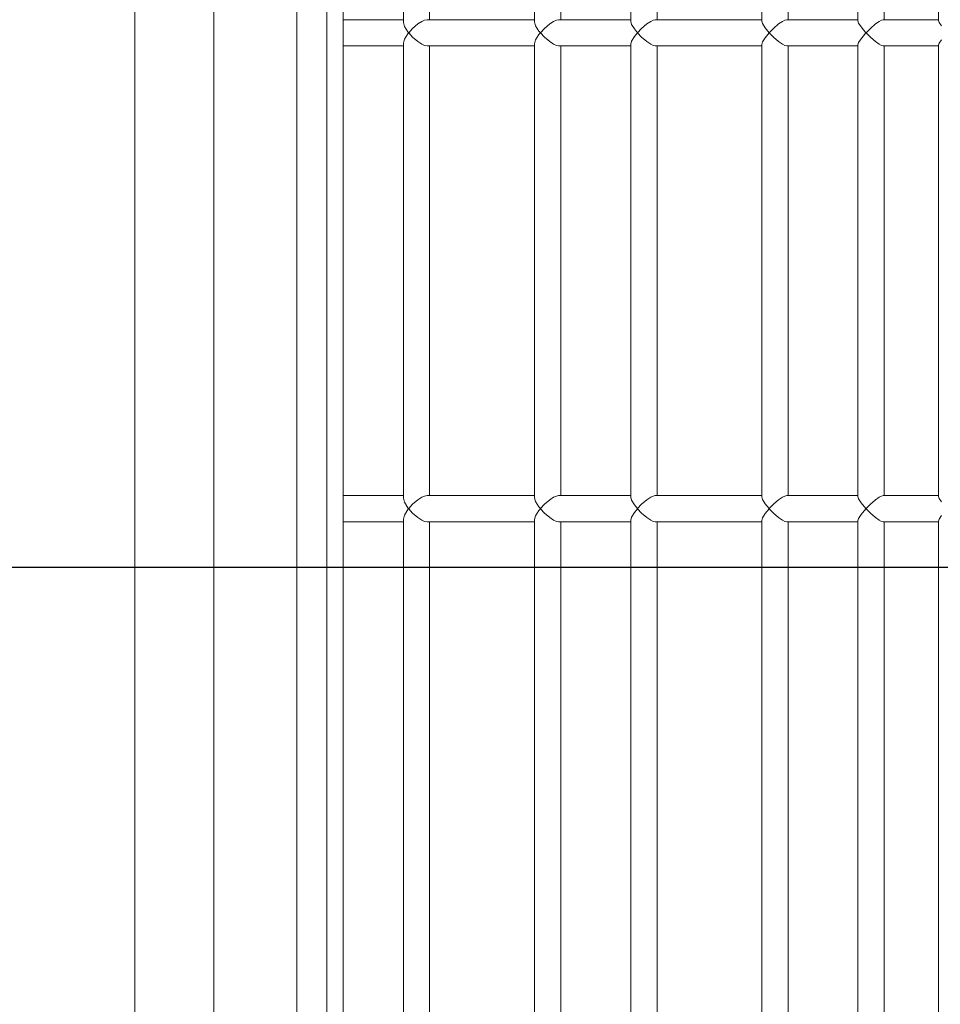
# Model space of a CAD drawing. Header units: millimetres. Extents: x -367720 to -162733, y 309172 to 337444.
# Tile 13 of 256: x -361139 to -361047, y 316586 to 316684. Entities that reach past the tile are written whole.
import ezdxf

# ---------------------------------------------------------------- set-up
doc = ezdxf.new("R2010")
doc.units = ezdxf.units.MM
doc.header["$LTSCALE"] = 10
doc.header["$MEASUREMENT"] = 0
doc.layers.get('0').update_dxf_attribs({"color": 255, "lineweight": 13})
for name, color, linetype, lineweight in [('LATS_EQ_IDU', 7, 'Continuous', 0), ('VZ1', 6, 'Continuous', 18), ('vzt-odvod', 6, 'Continuous', 40), ('vzt-přívod', 2, 'Continuous', 40)]:
    doc.layers.add(name, color=color, linetype=linetype, lineweight=lineweight)
doc.styles.add('ROMANS', font='ROMANS.shx', dxfattribs={"height": 80})

# ---------------------------------------------------------------- blocks, each defined once
blk = doc.blocks.new('LATS_IDU_WALL_MOUNTED_SB')
at = {"color": 0, "linetype": 'Continuous'}
for p, q in [((-437.874, 167.6), (438.696, 167.6)), ((-437.997, 159.789), (438.818, 159.789)), ((-436.174, 151.531), (436.983, 151.531)), ((436.989, 148.571), (-436.174, 148.571)), ((-376.33, 146.937), (-23.258, 146.937)), ((-148.281, 143.975), (-148.281, 146.937)), ((-145.681, 146.937), (-145.681, 143.975)), ((-101.095, 143.975), (-101.095, 146.937)), ((-98.495, 146.937), (-98.495, 143.975)), ((-148.281, 140.977), (-148.281, 143.975)), ((-145.681, 143.975), (-145.681, 140.977)), ((-101.095, 140.977), (-101.095, 143.975)), ((-98.495, 143.975), (-98.495, 140.977)), ((-234.816, 140.977), (-148.018, 140.977)), ((-147.62, 140.869), (-148.018, 140.977)), ((-147.073, 140.531), (-147.62, 140.869)), ((-146.342, 140.869), (-146.889, 140.531)), ((-145.944, 140.977), (-146.342, 140.869)), ((-145.944, 140.977), (-100.832, 140.977)), ((-100.434, 140.869), (-100.832, 140.977)), ((-99.887, 140.531), (-100.434, 140.869)), ((-99.156, 140.869), (-99.703, 140.531)), ((-98.758, 140.977), (-99.156, 140.869)), ((-98.758, 140.977), (-52.407, 140.977)), ((-147.857, 139.553), (-147.419, 140.062)), ((-147.419, 140.062), (-146.987, 140.454)), ((-146.987, 140.464), (-147.073, 140.531)), ((-146.981, 140.459), (-146.987, 140.464)), ((-146.987, 140.454), (-146.981, 140.459)), ((-146.975, 140.464), (-146.981, 140.459)), ((-146.981, 140.459), (-146.975, 140.454)), ((-146.889, 140.531), (-146.975, 140.464)), ((-146.975, 140.454), (-146.543, 140.062)), ((-146.543, 140.062), (-146.105, 139.553)), ((-100.671, 139.553), (-100.233, 140.062)), ((-100.233, 140.062), (-99.801, 140.454)), ((-99.801, 140.464), (-99.887, 140.531)), ((-99.795, 140.459), (-99.801, 140.464)), ((-99.801, 140.454), (-99.795, 140.459)), ((-99.789, 140.464), (-99.795, 140.459)), ((-99.795, 140.459), (-99.789, 140.454)), ((-99.703, 140.531), (-99.789, 140.464)), ((-99.789, 140.454), (-99.357, 140.062)), ((-99.357, 140.062), (-98.919, 139.553)), ((-148.281, 138.636), (-148.236, 138.877)), ((-148.281, 133.357), (-148.281, 138.636)), ((-148.236, 138.877), (-148.113, 139.153)), ((-148.113, 139.153), (-147.857, 139.553)), ((-146.105, 139.553), (-145.848, 139.153)), ((-145.848, 139.153), (-145.726, 138.877)), ((-145.726, 138.877), (-145.681, 138.636)), ((-145.681, 138.636), (-145.681, 133.357)), ((-101.095, 138.636), (-101.05, 138.877)), ((-101.095, 133.357), (-101.095, 138.636)), ((-101.05, 138.877), (-100.928, 139.153)), ((-100.928, 139.153), (-100.671, 139.553)), ((-98.919, 139.553), (-98.663, 139.153)), ((-98.663, 139.153), (-98.54, 138.877)), ((-98.54, 138.877), (-98.495, 138.636)), ((-98.495, 138.636), (-98.495, 133.357)), ((-148.281, 138.377), (-234.553, 138.377)), ((-101.095, 138.377), (-145.681, 138.377)), ((-6.845, 138.377), (-98.495, 138.377)), ((-148.281, 127.977), (-148.281, 133.357)), ((-145.681, 133.357), (-145.681, 127.977)), ((-101.095, 127.977), (-101.095, 133.357)), ((-98.495, 133.357), (-98.495, 127.977)), ((-234.768, 127.977), (-148.066, 127.977)), ((-147.681, 127.864), (-148.066, 127.977)), ((-145.896, 127.977), (-146.281, 127.864)), ((-145.896, 127.977), (-100.881, 127.977)), ((-100.495, 127.864), (-100.881, 127.977)), ((-98.71, 127.977), (-99.095, 127.864)), ((-98.71, 127.977), (-6.631, 127.977)), ((-147.857, 126.469), (-147.419, 126.981)), ((-147.158, 127.532), (-147.681, 127.864)), ((-147.419, 126.981), (-146.987, 127.385)), ((-146.987, 127.395), (-147.158, 127.532)), ((-146.981, 127.39), (-146.987, 127.395)), ((-146.987, 127.385), (-146.981, 127.39)), ((-146.975, 127.395), (-146.981, 127.39)), ((-146.981, 127.39), (-146.975, 127.385)), ((-146.804, 127.532), (-146.975, 127.395)), ((-146.975, 127.385), (-146.543, 126.981)), ((-146.281, 127.864), (-146.804, 127.532)), ((-146.543, 126.981), (-146.105, 126.469)), ((-100.671, 126.469), (-100.233, 126.981)), ((-99.972, 127.532), (-100.495, 127.864)), ((-100.233, 126.981), (-99.801, 127.385)), ((-99.801, 127.395), (-99.972, 127.532)), ((-99.795, 127.39), (-99.801, 127.395)), ((-99.801, 127.385), (-99.795, 127.39)), ((-99.789, 127.395), (-99.795, 127.39)), ((-99.795, 127.39), (-99.789, 127.385)), ((-99.618, 127.532), (-99.789, 127.395)), ((-99.789, 127.385), (-99.357, 126.981)), ((-99.095, 127.864), (-99.618, 127.532)), ((-99.357, 126.981), (-98.919, 126.469)), ((-148.236, 125.812), (-148.113, 126.078)), ((-148.113, 126.078), (-147.857, 126.469)), ((-146.105, 126.469), (-145.848, 126.078)), ((-145.848, 126.078), (-145.726, 125.812)), ((-101.05, 125.812), (-100.928, 126.078)), ((-100.928, 126.078), (-100.671, 126.469)), ((-98.919, 126.469), (-98.663, 126.078)), ((-98.663, 126.078), (-98.54, 125.812)), ((-148.281, 125.377), (-234.553, 125.377)), ((-148.281, 125.588), (-148.236, 125.812)), ((-148.281, 123.772), (-148.281, 125.588)), ((-145.726, 125.812), (-145.681, 125.588)), ((-145.681, 125.588), (-145.681, 123.772)), ((-101.095, 125.377), (-145.681, 125.377)), ((-101.095, 125.588), (-101.05, 125.812)), ((-101.095, 123.772), (-101.095, 125.588)), ((-98.54, 125.812), (-98.495, 125.588)), ((-98.495, 125.588), (-98.495, 123.772)), ((-6.845, 125.377), (-98.495, 125.377)), ((-148.281, 118.426), (-148.281, 123.772)), ((-145.681, 123.772), (-145.681, 118.426)), ((-101.095, 118.426), (-101.095, 123.772)), ((-98.495, 123.772), (-98.495, 118.426)), ((-234.726, 118.426), (-148.109, 118.426)), ((-147.82, 118.347), (-148.109, 118.426)), ((-147.361, 118.072), (-147.82, 118.347)), ((-146.142, 118.347), (-146.601, 118.072)), ((-145.853, 118.426), (-146.142, 118.347)), ((-145.853, 118.426), (-100.923, 118.426)), ((-100.634, 118.347), (-100.923, 118.426)), ((-100.175, 118.072), (-100.634, 118.347)), ((-98.956, 118.347), (-99.416, 118.072)), ((-98.667, 118.426), (-98.956, 118.347)), ((-98.667, 118.426), (-6.673, 118.426)), ((-147.857, 116.839), (-147.419, 117.351)), ((-147.419, 117.351), (-146.987, 117.765)), ((-146.987, 117.775), (-147.361, 118.072)), ((-146.981, 117.77), (-146.987, 117.775)), ((-146.987, 117.765), (-146.981, 117.77)), ((-146.975, 117.775), (-146.981, 117.77)), ((-146.981, 117.77), (-146.975, 117.765)), ((-146.601, 118.072), (-146.975, 117.775)), ((-146.975, 117.765), (-146.543, 117.351)), ((-146.543, 117.351), (-146.105, 116.839)), ((-100.671, 116.839), (-100.233, 117.351)), ((-100.233, 117.351), (-99.801, 117.765)), ((-99.801, 117.775), (-100.175, 118.072)), ((-99.795, 117.77), (-99.801, 117.775)), ((-99.801, 117.765), (-99.795, 117.77)), ((-99.789, 117.775), (-99.795, 117.77)), ((-99.795, 117.77), (-99.789, 117.765)), ((-99.416, 118.072), (-99.789, 117.775)), ((-99.789, 117.765), (-99.357, 117.351)), ((-99.357, 117.351), (-98.919, 116.839)), ((-148.281, 115.995), (-148.236, 116.202)), ((-148.236, 116.202), (-148.113, 116.456)), ((-148.113, 116.456), (-147.857, 116.839)), ((-146.105, 116.839), (-145.848, 116.456)), ((-145.848, 116.456), (-145.726, 116.202)), ((-145.726, 116.202), (-145.681, 115.995)), ((-101.095, 115.995), (-101.05, 116.202)), ((-101.05, 116.202), (-100.928, 116.456)), ((-100.928, 116.456), (-100.671, 116.839)), ((-98.919, 116.839), (-98.663, 116.456)), ((-98.663, 116.456), (-98.54, 116.202)), ((-98.54, 116.202), (-98.495, 115.995)), ((-148.281, 115.826), (-234.553, 115.826)), ((-148.281, 110.745), (-148.281, 115.995)), ((-145.681, 115.995), (-145.681, 110.745)), ((-101.095, 115.826), (-145.681, 115.826)), ((-101.095, 110.745), (-101.095, 115.995)), ((-98.495, 115.995), (-98.495, 110.745)), ((-6.845, 115.826), (-98.495, 115.826)), ((-148.281, 105.426), (-148.281, 110.745)), ((-145.681, 110.745), (-145.681, 105.426)), ((-101.095, 105.426), (-101.095, 110.745)), ((-98.495, 110.745), (-98.495, 105.426)), ((-234.689, 105.426), (-148.145, 105.426)), ((-147.889, 105.352), (-148.145, 105.426)), ((-147.468, 105.097), (-147.889, 105.352)), ((-146.987, 104.706), (-147.468, 105.097)), ((-147.419, 104.274), (-146.987, 104.696)), ((-146.981, 104.701), (-146.987, 104.706)), ((-146.987, 104.696), (-146.981, 104.701)), ((-146.975, 104.706), (-146.981, 104.701)), ((-146.981, 104.701), (-146.975, 104.696)), ((-146.494, 105.097), (-146.975, 104.706)), ((-146.975, 104.696), (-146.543, 104.274)), ((-146.073, 105.352), (-146.494, 105.097)), ((-145.817, 105.426), (-146.073, 105.352)), ((-145.817, 105.426), (-100.959, 105.426)), ((-100.703, 105.352), (-100.959, 105.426)), ((-100.282, 105.097), (-100.703, 105.352)), ((-99.801, 104.706), (-100.282, 105.097)), ((-100.233, 104.274), (-99.801, 104.696)), ((-99.795, 104.701), (-99.801, 104.706)), ((-99.801, 104.696), (-99.795, 104.701)), ((-99.789, 104.706), (-99.795, 104.701)), ((-99.795, 104.701), (-99.789, 104.696)), ((-99.308, 105.097), (-99.789, 104.706)), ((-99.789, 104.696), (-99.357, 104.274)), ((-98.887, 105.352), (-99.308, 105.097)), ((-98.631, 105.426), (-98.887, 105.352)), ((-98.631, 105.426), (-6.709, 105.426)), ((-148.113, 103.39), (-147.857, 103.763)), ((-147.857, 103.763), (-147.419, 104.274)), ((-146.543, 104.274), (-146.105, 103.763)), ((-146.105, 103.763), (-145.848, 103.39)), ((-100.928, 103.39), (-100.671, 103.763)), ((-100.671, 103.763), (-100.233, 104.274)), ((-99.357, 104.274), (-98.919, 103.763)), ((-98.919, 103.763), (-98.663, 103.39)), ((-148.281, 102.826), (-234.553, 102.826)), ((-148.281, 102.958), (-148.236, 103.149)), ((-148.281, 97.721), (-148.281, 102.958)), ((-148.236, 103.149), (-148.113, 103.39)), ((-145.848, 103.39), (-145.726, 103.149)), ((-145.726, 103.149), (-145.681, 102.958)), ((-145.681, 102.958), (-145.681, 97.721)), ((-101.095, 102.826), (-145.681, 102.826)), ((-101.095, 102.958), (-101.05, 103.149)), ((-101.095, 97.721), (-101.095, 102.958)), ((-101.05, 103.149), (-100.928, 103.39)), ((-98.663, 103.39), (-98.54, 103.149)), ((-98.54, 103.149), (-98.495, 102.958)), ((-98.495, 102.958), (-98.495, 97.721)), ((-6.845, 102.826), (-98.495, 102.826)), ((-148.281, 95.9), (-148.281, 97.721)), ((-145.681, 97.721), (-145.681, 95.9)), ((-101.095, 95.9), (-101.095, 97.721)), ((-98.495, 97.721), (-98.495, 95.9)), ((-234.657, 95.9), (-148.177, 95.9)), ((-147.951, 95.831), (-148.177, 95.9)), ((-147.569, 95.594), (-147.951, 95.831)), ((-146.011, 95.831), (-146.393, 95.594)), ((-145.785, 95.9), (-146.011, 95.831)), ((-145.785, 95.9), (-100.991, 95.9)), ((-100.765, 95.831), (-100.991, 95.9)), ((-100.383, 95.594), (-100.765, 95.831)), ((-98.825, 95.831), (-99.207, 95.594)), ((-98.599, 95.9), (-98.825, 95.831)), ((-98.599, 95.9), (-6.741, 95.9)), ((-146.987, 95.112), (-147.569, 95.594)), ((-147.419, 94.672), (-146.987, 95.101)), ((-146.981, 95.106), (-146.987, 95.112)), ((-146.987, 95.101), (-146.981, 95.106)), ((-146.975, 95.112), (-146.981, 95.106)), ((-146.981, 95.106), (-146.975, 95.101)), ((-146.393, 95.594), (-146.975, 95.112)), ((-146.975, 95.101), (-146.543, 94.672)), ((-99.801, 95.112), (-100.383, 95.594)), ((-100.233, 94.672), (-99.801, 95.101)), ((-99.795, 95.106), (-99.801, 95.112)), ((-99.801, 95.101), (-99.795, 95.106)), ((-99.789, 95.112), (-99.795, 95.106)), ((-99.795, 95.106), (-99.789, 95.101)), ((-99.207, 95.594), (-99.789, 95.112)), ((-99.789, 95.101), (-99.357, 94.672)), ((-148.236, 93.575), (-148.113, 93.803)), ((-148.113, 93.803), (-147.857, 94.165)), ((-147.857, 94.165), (-147.419, 94.672)), ((-146.543, 94.672), (-146.105, 94.165)), ((-146.105, 94.165), (-145.848, 93.803)), ((-145.848, 93.803), (-145.726, 93.575)), ((-101.05, 93.575), (-100.928, 93.803)), ((-100.928, 93.803), (-100.671, 94.165)), ((-100.671, 94.165), (-100.233, 94.672)), ((-99.357, 94.672), (-98.919, 94.165)), ((-98.919, 94.165), (-98.663, 93.803)), ((-98.663, 93.803), (-98.54, 93.575)), ((-148.281, 93.3), (-234.553, 93.3)), ((-148.281, 93.401), (-148.236, 93.575)), ((-148.281, 93.181), (-148.281, 93.401)), ((-148.281, 87.907), (-148.281, 93.181)), ((-145.726, 93.575), (-145.681, 93.401)), ((-145.681, 93.401), (-145.681, 93.181)), ((-101.095, 93.3), (-145.681, 93.3)), ((-145.681, 93.181), (-145.681, 87.907)), ((-101.095, 93.401), (-101.05, 93.575)), ((-101.095, 93.181), (-101.095, 93.401)), ((-101.095, 87.907), (-101.095, 93.181)), ((-98.54, 93.575), (-98.495, 93.401)), ((-98.495, 93.401), (-98.495, 93.181)), ((-6.845, 93.3), (-98.495, 93.3)), ((-98.495, 93.181), (-98.495, 87.907)), ((-234.63, 87.907), (-148.204, 87.907)), ((-148.006, 87.842), (-148.204, 87.907)), ((-145.758, 87.907), (-145.956, 87.842)), ((-145.758, 87.907), (-101.018, 87.907)), ((-100.82, 87.842), (-101.018, 87.907)), ((-98.572, 87.907), (-98.77, 87.842)), ((-98.572, 87.907), (-6.768, 87.907)), ((-147.663, 87.623), (-148.006, 87.842)), ((-145.956, 87.842), (-146.299, 87.623)), ((-100.477, 87.623), (-100.82, 87.842)), ((-98.77, 87.842), (-99.113, 87.623))]:
    blk.add_line(p, q, dxfattribs=at)
blk = doc.blocks.new('A$C44164CF6')
at = {"layer": 'LATS_EQ_IDU', "color": 1, "ltscale": 5, "rotation": 90}
blk.add_blockref('LATS_IDU_WALL_MOUNTED_SB', (-6176.77, -2137.5), dxfattribs=at)
at = {"layer": 'VZ1', "extrusion": (0, -1, -1.22461e-16), "style": 'ROMANS', "width": 0.8, "flags": 1}
for tag, p in [('MATERIAL', (-2269.089, 3112.525, -14812.164)), ('PRIRUBA', (-2269.089, 3112.525, -14812.164)), ('PRUTOK', (-2269.089, 3112.525, -14812.164)), ('PLOCHA', (-2269.089, 3112.525, -14812.164)), ('OBVOD', (-2269.089, 3112.525, -14812.164)), ('NAZEV', (-2269.089, 3112.525, -14812.164)), ('KOTA', (-2269.089, 3112.525, -14812.164)), ('USEK', (-2269.089, 3112.525, -14812.164)), ('TVAR', (-2269.089, 3112.525, -14812.164)), ('POS', (-2269.089, 3112.525, -14812.164)), ('NB2', (-2269.089, 3112.525, -14812.164)), ('NB1', (-2269.089, 3112.525, -14812.164)), ('DB', (-2269.089, 3112.525, -14812.164)), ('DA', (-2269.089, 3112.525, -14812.164)), ('B2', (-2269.089, 3112.525, -14812.164)), ('B1', (-2269.089, 3112.525, -14812.164)), ('A2', (-2269.089, 3112.525, -14812.164)), ('A1', (-2269.089, 3112.525, -14812.164)), ('LT', (-2269.089, 3112.525, -14812.164)), ('MATERIAL', (99885.331, 3112.525, -14812.164)), ('PRIRUBA', (99885.331, 3112.525, -14812.164)), ('PRUTOK', (99885.331, 3112.525, -14812.164)), ('PLOCHA', (99885.331, 3112.525, -14812.164)), ('OBVOD', (99885.331, 3112.525, -14812.164)), ('NAZEV', (99885.331, 3112.525, -14812.164)), ('KOTA', (99885.331, 3112.525, -14812.164)), ('USEK', (99885.331, 3112.525, -14812.164)), ('TVAR', (99885.331, 3112.525, -14812.164)), ('POS', (99885.331, 3112.525, -14812.164)), ('NB2', (99885.331, 3112.525, -14812.164)), ('NB1', (99885.331, 3112.525, -14812.164)), ('DB', (99885.331, 3112.525, -14812.164)), ('DA', (99885.331, 3112.525, -14812.164)), ('B2', (99885.331, 3112.525, -14812.164)), ('B1', (99885.331, 3112.525, -14812.164)), ('A2', (99885.331, 3112.525, -14812.164)), ('A1', (99885.331, 3112.525, -14812.164)), ('LT', (99885.331, 3112.525, -14812.164))]:
    blk.add_attdef(tag, p, '', height=1, rotation=180, dxfattribs=at)
at = {"layer": 'VZ1', "extrusion": (1.22461e-16, 1, 4.44089e-16), "style": 'ROMANS', "width": 0.8, "flags": 1}
for tag, p in [('MATERIAL', (2269.089, 2852.525, 14812.164)), ('PRIRUBA', (2269.089, 2852.525, 14812.164)), ('IZOLACE', (2269.089, 2852.525, 14812.164)), ('PRUTOK', (2269.089, 2852.525, 14812.164)), ('PLOCHA', (2269.089, 2852.525, 14812.164)), ('NASTCE', (2269.089, 2852.525, 14812.164)), ('OBVOD', (2269.089, 2852.525, 14812.164)), ('NAZEV', (2269.089, 2852.525, 14812.164)), ('KOTA', (2269.089, 2852.525, 14812.164)), ('USEK', (2269.089, 2852.525, 14812.164)), ('TVAR', (2269.089, 2852.525, 14812.164)), ('POS', (2269.089, 2852.525, 14812.164)), ('NB2', (2269.089, 2852.525, 14812.164)), ('NB1', (2269.089, 2852.525, 14812.164)), ('B1', (2269.089, 2852.525, 14812.164)), ('VS', (2269.089, 2852.525, 14812.164)), ('A1', (2269.089, 2852.525, 14812.164)), ('LT', (2269.089, 2852.525, 14812.164)), ('MATERIAL', (-99885.331, 2852.525, 14812.164)), ('PRIRUBA', (-99885.331, 2852.525, 14812.164)), ('IZOLACE', (-99885.331, 2852.525, 14812.164)), ('PRUTOK', (-99885.331, 2852.525, 14812.164)), ('PLOCHA', (-99885.331, 2852.525, 14812.164)), ('NASTCE', (-99885.331, 2852.525, 14812.164)), ('OBVOD', (-99885.331, 2852.525, 14812.164)), ('NAZEV', (-99885.331, 2852.525, 14812.164)), ('KOTA', (-99885.331, 2852.525, 14812.164)), ('USEK', (-99885.331, 2852.525, 14812.164)), ('TVAR', (-99885.331, 2852.525, 14812.164)), ('POS', (-99885.331, 2852.525, 14812.164)), ('NB2', (-99885.331, 2852.525, 14812.164)), ('NB1', (-99885.331, 2852.525, 14812.164)), ('B1', (-99885.331, 2852.525, 14812.164)), ('VS', (-99885.331, 2852.525, 14812.164)), ('A1', (-99885.331, 2852.525, 14812.164)), ('LT', (-99885.331, 2852.525, 14812.164))]:
    blk.add_attdef(tag, p, '', height=1, dxfattribs=at)
blk = doc.blocks.new('A$C44067DDB')
at = {"layer": 'vzt-odvod', "lineweight": 30}
blk.add_line((2063.1013, 4009.7228, 3000), (4494.6938, 4009.7228, 3000), dxfattribs=at)
at = {"layer": 'VZ1', "extrusion": (1.04009e-13, 1, -4.87544e-15), "style": 'ROMANS', "width": 0.8, "flags": 1}
for tag in ['KOTA', 'USEK', 'TVAR', 'POS', 'NB2', 'NB1', 'VS', 'LT', 'D']:
    blk.add_attdef(tag, (-111318.983, 5039.0799, 11669.1415), '', height=1, dxfattribs=at)
at = {"layer": 'VZ1', "extrusion": (1, -3.06152e-16, 0), "style": 'ROMANS', "width": 0.8, "flags": 1}
for tag in ['NB2', 'NB1', 'PRUTOK', 'USEK', 'KOTA', 'NAZEV', 'PRIRUBA2', 'POS', 'MATERIAL', 'PRUMER', 'PLOCHA', 'LT', 'UHEL', 'R', 'D', 'TVAR']:
    blk.add_attdef(tag, (11669.1415, 5039.0799, 111318.983), '', height=1, rotation=90, dxfattribs=at)
at = {"layer": 'VZ1', "extrusion": (-2.71917e-32, 1, -4.44089e-16), "style": 'ROMANS', "width": 0.8, "flags": 1}
for tag, p in [('MATERIAL', (-177204.9859, 2943.2966, 11491.6104)), ('PRIRUBA', (-177204.9859, 2943.2966, 11491.6104)), ('PRUTOK', (-177204.9859, 2943.2966, 11491.6104)), ('PLOCHA', (-177204.9859, 2943.2966, 11491.6104)), ('OBVOD', (-177204.9859, 2943.2966, 11491.6104)), ('NAZEV', (-177204.9859, 2943.2966, 11491.6104)), ('KOTA', (-177204.9859, 2943.2966, 11491.6104)), ('USEK', (-177204.9859, 2943.2966, 11491.6104)), ('TVAR', (-177204.9859, 2943.2966, 11491.6104)), ('NBN', (-177204.9859, 2943.2966, 11491.6104)), ('POS', (-177204.9859, 2943.2966, 11491.6104)), ('NB3', (-177204.9859, 2943.2966, 11491.6104)), ('VS', (-177204.9859, 2943.2966, 11491.6104)), ('LT', (-177204.9859, 2943.2966, 11491.6104)), ('B', (-177204.9859, 2943.2966, 11491.6104)), ('R', (-177204.9859, 2943.2966, 11491.6104)), ('A', (-177204.9859, 2943.2966, 11491.6104)), ('MATERIAL', (-11332.888, 6131.7212, 9501.275)), ('MATERIAL', (-11332.9671, 2943.2966, 9501.275)), ('PRIRUBA', (-11332.888, 6131.7212, 9501.275)), ('PRIRUBA', (-11332.9671, 2943.2966, 9501.275)), ('PRUTOK', (-11332.888, 6131.7212, 9501.275)), ('PRUTOK', (-11332.9671, 2943.2966, 9501.275)), ('PLOCHA', (-11332.888, 6131.7212, 9501.275)), ('PLOCHA', (-11332.9671, 2943.2966, 9501.275)), ('OBVOD', (-11332.888, 6131.7212, 9501.275)), ('OBVOD', (-11332.9671, 2943.2966, 9501.275)), ('NAZEV', (-11332.888, 6131.7212, 9501.275)), ('NAZEV', (-11332.9671, 2943.2966, 9501.275)), ('KOTA', (-11332.888, 6131.7212, 9501.275)), ('USEK', (-11332.888, 6131.7212, 9501.275)), ('KOTA', (-11332.9671, 2943.2966, 9501.275)), ('USEK', (-11332.9671, 2943.2966, 9501.275)), ('TVAR', (-11332.888, 6131.7212, 9501.275)), ('TVAR', (-11332.9671, 2943.2966, 9501.275)), ('NBN', (-11332.888, 6131.7212, 9501.275)), ('NBN', (-11332.9671, 2943.2966, 9501.275)), ('POS', (-11332.888, 6131.7212, 9501.275)), ('NB3', (-11332.888, 6131.7212, 9501.275)), ('POS', (-11332.9671, 2943.2966, 9501.275)), ('NB3', (-11332.9671, 2943.2966, 9501.275)), ('VS', (-11332.888, 6131.7212, 9501.275)), ('LT', (-11332.888, 6131.7212, 9501.275)), ('VS', (-11332.9671, 2943.2966, 9501.275)), ('LT', (-11332.9671, 2943.2966, 9501.275)), ('B', (-11332.888, 6131.7212, 9501.275)), ('R', (-11332.888, 6131.7212, 9501.275)), ('A', (-11332.888, 6131.7212, 9501.275)), ('B', (-11332.9671, 2943.2966, 9501.275)), ('R', (-11332.9671, 2943.2966, 9501.275)), ('A', (-11332.9671, 2943.2966, 9501.275)), ('MATERIAL', (-109446.9123, 2943.2966, 9501.275)), ('PRIRUBA', (-109446.9123, 2943.2966, 9501.275)), ('PRUTOK', (-109446.9123, 2943.2966, 9501.275)), ('PLOCHA', (-109446.9123, 2943.2966, 9501.275)), ('OBVOD', (-109446.9123, 2943.2966, 9501.275)), ('NAZEV', (-109446.9123, 2943.2966, 9501.275)), ('KOTA', (-109446.9123, 2943.2966, 9501.275)), ('USEK', (-109446.9123, 2943.2966, 9501.275)), ('TVAR', (-109446.9123, 2943.2966, 9501.275)), ('NBN', (-109446.9123, 2943.2966, 9501.275)), ('POS', (-109446.9123, 2943.2966, 9501.275)), ('NB3', (-109446.9123, 2943.2966, 9501.275)), ('VS', (-109446.9123, 2943.2966, 9501.275)), ('LT', (-109446.9123, 2943.2966, 9501.275)), ('B', (-109446.9123, 2943.2966, 9501.275)), ('R', (-109446.9123, 2943.2966, 9501.275)), ('A', (-109446.9123, 2943.2966, 9501.275))]:
    blk.add_attdef(tag, p, '', height=1, dxfattribs=at)
at = {"layer": 'VZ1', "extrusion": (-1, 0, 0), "style": 'ROMANS', "width": 0.8, "flags": 1}
for tag, p in [('NB3', (-11312.8354, 2943.2966, -178642.0188)), ('PRUTOK', (-11312.8354, 2943.2966, -178642.0188)), ('USEK', (-11312.8354, 2943.2966, -178642.0188)), ('VS', (-11312.8354, 2943.2966, -178642.0188)), ('NAZEV', (-11312.8354, 2943.2966, -178642.0188)), ('KOTA', (-11312.8354, 2943.2966, -178642.0188)), ('POS', (-11312.8354, 2943.2966, -178642.0188)), ('MATERIAL', (-11312.8354, 2943.2966, -178642.0188)), ('PRIRUBA', (-11312.8354, 2943.2966, -178642.0188)), ('PLOCHA', (-11312.8354, 2943.2966, -178642.0188)), ('OBVOD', (-11312.8354, 2943.2966, -178642.0188)), ('R', (-11312.8354, 2943.2966, -178642.0188)), ('LT', (-11312.8354, 2943.2966, -178642.0188)), ('B', (-11312.8354, 2943.2966, -178642.0188)), ('A', (-11312.8354, 2943.2966, -178642.0188)), ('TVAR', (-11312.8354, 2943.2966, -178642.0188)), ('NB3', (-9322.5, 6131.7212, -12769.9209)), ('PRUTOK', (-9322.5, 6131.7212, -12769.9209)), ('USEK', (-9322.5, 6131.7212, -12769.9209)), ('VS', (-9322.5, 6131.7212, -12769.9209)), ('NAZEV', (-9322.5, 6131.7212, -12769.9209)), ('KOTA', (-9322.5, 6131.7212, -12769.9209)), ('POS', (-9322.5, 6131.7212, -12769.9209)), ('MATERIAL', (-9322.5, 6131.7212, -12769.9209)), ('PRIRUBA', (-9322.5, 6131.7212, -12769.9209)), ('PLOCHA', (-9322.5, 6131.7212, -12769.9209)), ('OBVOD', (-9322.5, 6131.7212, -12769.9209)), ('R', (-9322.5, 6131.7212, -12769.9209)), ('LT', (-9322.5, 6131.7212, -12769.9209)), ('B', (-9322.5, 6131.7212, -12769.9209)), ('A', (-9322.5, 6131.7212, -12769.9209)), ('TVAR', (-9322.5, 6131.7212, -12769.9209)), ('NB3', (-9322.5, 2943.2966, -12770)), ('PRUTOK', (-9322.5, 2943.2966, -12770)), ('USEK', (-9322.5, 2943.2966, -12770)), ('VS', (-9322.5, 2943.2966, -12770)), ('NAZEV', (-9322.5, 2943.2966, -12770)), ('KOTA', (-9322.5, 2943.2966, -12770)), ('POS', (-9322.5, 2943.2966, -12770)), ('MATERIAL', (-9322.5, 2943.2966, -12770)), ('PRIRUBA', (-9322.5, 2943.2966, -12770)), ('PLOCHA', (-9322.5, 2943.2966, -12770)), ('OBVOD', (-9322.5, 2943.2966, -12770)), ('R', (-9322.5, 2943.2966, -12770)), ('LT', (-9322.5, 2943.2966, -12770)), ('B', (-9322.5, 2943.2966, -12770)), ('A', (-9322.5, 2943.2966, -12770)), ('TVAR', (-9322.5, 2943.2966, -12770)), ('NB3', (-9322.5, 2943.2966, -110883.9452)), ('PRUTOK', (-9322.5, 2943.2966, -110883.9452)), ('USEK', (-9322.5, 2943.2966, -110883.9452)), ('VS', (-9322.5, 2943.2966, -110883.9452)), ('NAZEV', (-9322.5, 2943.2966, -110883.9452)), ('KOTA', (-9322.5, 2943.2966, -110883.9452)), ('POS', (-9322.5, 2943.2966, -110883.9452)), ('MATERIAL', (-9322.5, 2943.2966, -110883.9452)), ('PRIRUBA', (-9322.5, 2943.2966, -110883.9452)), ('PLOCHA', (-9322.5, 2943.2966, -110883.9452)), ('OBVOD', (-9322.5, 2943.2966, -110883.9452)), ('R', (-9322.5, 2943.2966, -110883.9452)), ('LT', (-9322.5, 2943.2966, -110883.9452)), ('B', (-9322.5, 2943.2966, -110883.9452)), ('A', (-9322.5, 2943.2966, -110883.9452)), ('TVAR', (-9322.5, 2943.2966, -110883.9452))]:
    blk.add_attdef(tag, p, '', height=1, rotation=270, dxfattribs=at)
at = {"layer": 'VZ1', "extrusion": (1, -2.32324e-14, 0), "style": 'ROMANS', "width": 0.8, "flags": 1}
for tag in ['NB2', 'NB1', 'PRUTOK', 'USEK', 'KOTA', 'NAZEV', 'PRIRUBA2', 'POS', 'MATERIAL', 'PRUMER', 'PLOCHA', 'LT', 'UHEL', 'R', 'D', 'TVAR']:
    blk.add_attdef(tag, (11224.1742, 2147.9426, 13745.0379), '', height=1, rotation=270, dxfattribs=at)
at = {"layer": 'VZ1', "extrusion": (-1.83691e-16, -1, 0), "style": 'ROMANS', "width": 0.8, "flags": 1}
for tag in ['POZNAMKA', 'NB2', 'NB1', 'DATA-HODNOTA', 'DATA-KLIC', 'PRUTOK', 'USEK', 'DRUHTLUM', 'ZETA', 'PR', 'TYP', 'NAZEV', 'POS', 'VETA']:
    blk.add_attdef(tag, (111863.9472, 3000, -10940.785), '', height=1, dxfattribs=at)
at = {"layer": 'VZ1', "extrusion": (0, 1, -1.26974e-15), "style": 'ROMANS', "width": 0.8, "flags": 1}
for tag in ['PRIRUBA2', 'MATERIAL', 'PRUMER', 'IZOLACE', 'PRUTOK', 'PLOCHA', 'NASTCE', 'NAZEV', 'KOTA', 'USEK', 'TVAR', 'POS', 'NB2', 'NB1', 'VS', 'LT', 'D']:
    blk.add_attdef(tag, (-111858.983, 2389.3275, 10075), '', height=1, dxfattribs=at)
at = {"layer": 'VZ1', "style": 'ROMANS', "width": 0.8, "flags": 1}
for tag in ['VS', 'OBVOD', 'USEK', 'IZOLACE', 'NASTCE', 'PRUTOK', 'KOTA', 'POS', 'PRIRUBA', 'PLOCHA', 'A1', 'TVAR', 'NB2', 'NB1', 'NAZEV', 'MATERIAL', 'LT', 'B1']:
    blk.add_attdef(tag, (12740, 9530), '', height=1, rotation=270, dxfattribs=at)
at = {"layer": 'VZ1', "extrusion": (0, -1, 0), "style": 'ROMANS', "width": 0.8, "flags": 1}
for tag, p in [('NBN', (179201.405, 2639.0523, -9490.3354)), ('NB3', (179201.405, 2639.0523, -9490.3354)), ('PRUTOK', (179201.405, 2639.0523, -9490.3354)), ('USEK', (179201.405, 2639.0523, -9490.3354)), ('VS', (179201.405, 2639.0523, -9490.3354)), ('NAZEV', (179201.405, 2639.0523, -9490.3354)), ('KOTA', (179201.405, 2639.0523, -9490.3354)), ('POS', (179201.405, 2639.0523, -9490.3354)), ('MATERIAL', (179201.405, 2639.0523, -9490.3354)), ('PRIRUBA', (179201.405, 2639.0523, -9490.3354)), ('PLOCHA', (179201.405, 2639.0523, -9490.3354)), ('OBVOD', (179201.405, 2639.0523, -9490.3354)), ('R', (179201.405, 2639.0523, -9490.3354)), ('LT', (179201.405, 2639.0523, -9490.3354)), ('B', (179201.405, 2639.0523, -9490.3354)), ('A', (179201.405, 2639.0523, -9490.3354)), ('TVAR', (179201.405, 2639.0523, -9490.3354)), ('NBN', (13329.3863, 2639.0523, -7500)), ('NB3', (13329.3863, 2639.0523, -7500)), ('PRUTOK', (13329.3863, 2639.0523, -7500)), ('USEK', (13329.3863, 2639.0523, -7500)), ('VS', (13329.3863, 2639.0523, -7500)), ('NAZEV', (13329.3863, 2639.0523, -7500)), ('KOTA', (13329.3863, 2639.0523, -7500)), ('POS', (13329.3863, 2639.0523, -7500)), ('MATERIAL', (13329.3863, 2639.0523, -7500)), ('PRIRUBA', (13329.3863, 2639.0523, -7500)), ('PLOCHA', (13329.3863, 2639.0523, -7500)), ('OBVOD', (13329.3863, 2639.0523, -7500)), ('R', (13329.3863, 2639.0523, -7500)), ('LT', (13329.3863, 2639.0523, -7500)), ('B', (13329.3863, 2639.0523, -7500)), ('A', (13329.3863, 2639.0523, -7500)), ('TVAR', (13329.3863, 2639.0523, -7500)), ('TVAR', (111443.3315, 2639.0523, -7500)), ('A', (111443.3315, 2639.0523, -7500)), ('B', (111443.3315, 2639.0523, -7500)), ('LT', (111443.3315, 2639.0523, -7500)), ('R', (111443.3315, 2639.0523, -7500)), ('OBVOD', (111443.3315, 2639.0523, -7500)), ('PLOCHA', (111443.3315, 2639.0523, -7500)), ('PRIRUBA', (111443.3315, 2639.0523, -7500)), ('MATERIAL', (111443.3315, 2639.0523, -7500)), ('POS', (111443.3315, 2639.0523, -7500)), ('KOTA', (111443.3315, 2639.0523, -7500)), ('NAZEV', (111443.3315, 2639.0523, -7500)), ('VS', (111443.3315, 2639.0523, -7500)), ('USEK', (111443.3315, 2639.0523, -7500)), ('PRUTOK', (111443.3315, 2639.0523, -7500)), ('NB3', (111443.3315, 2639.0523, -7500)), ('NBN', (111443.3315, 2639.0523, -7500)), ('NBN', (111443.3315, 2639.0523, -7500)), ('NB3', (111443.3315, 2639.0523, -7500)), ('PRUTOK', (111443.3315, 2639.0523, -7500)), ('USEK', (111443.3315, 2639.0523, -7500)), ('VS', (111443.3315, 2639.0523, -7500)), ('NAZEV', (111443.3315, 2639.0523, -7500)), ('KOTA', (111443.3315, 2639.0523, -7500)), ('POS', (111443.3315, 2639.0523, -7500)), ('MATERIAL', (111443.3315, 2639.0523, -7500)), ('PRIRUBA', (111443.3315, 2639.0523, -7500)), ('PLOCHA', (111443.3315, 2639.0523, -7500)), ('OBVOD', (111443.3315, 2639.0523, -7500)), ('R', (111443.3315, 2639.0523, -7500)), ('LT', (111443.3315, 2639.0523, -7500)), ('B', (111443.3315, 2639.0523, -7500)), ('A', (111443.3315, 2639.0523, -7500)), ('TVAR', (111443.3315, 2639.0523, -7500))]:
    blk.add_attdef(tag, p, '', height=1, rotation=90, dxfattribs=at)
at = {"layer": 'VZ1', "extrusion": (2.83287e-14, -1, 0), "style": 'ROMANS', "width": 0.8, "flags": 1}
for tag, p in [('IZOLACE', (4619.6938, 3000, -5099.5832)), ('NASTCE', (4619.6938, 3000, -5099.5832)), ('NB2', (4619.6938, 3000, -5099.5832)), ('NB1', (4619.6938, 3000, -5099.5832)), ('VS', (4619.6938, 3000, -5099.5832)), ('PRUTOK', (4619.6938, 3000, -5099.5832)), ('USEK', (4619.6938, 3000, -5099.5832)), ('KOTA', (4619.6938, 3000, -5099.5832)), ('NAZEV', (4619.6938, 3000, -5099.5832)), ('PRIRUBA2', (4619.6938, 3000, -5099.5832)), ('POS', (4619.6938, 3000, -5099.5832)), ('MATERIAL', (4619.6938, 3000, -5099.5832)), ('PRUMER', (4619.6938, 3000, -5099.5832)), ('PLOCHA', (4619.6938, 3000, -5099.5832)), ('LT', (4619.6938, 3000, -5099.5832)), ('D', (4619.6938, 3000, -5099.5832)), ('TVAR', (4619.6938, 3000, -5099.5832)), ('IZOLACE', (102733.639, 3000, -4512.6709)), ('NASTCE', (102733.639, 3000, -4512.6709)), ('NB2', (102733.639, 3000, -4512.6709)), ('NB1', (102733.639, 3000, -4512.6709)), ('VS', (102733.639, 3000, -4512.6709)), ('PRUTOK', (102733.639, 3000, -4512.6709)), ('USEK', (102733.639, 3000, -4512.6709)), ('KOTA', (102733.639, 3000, -4512.6709)), ('NAZEV', (102733.639, 3000, -4512.6709)), ('PRIRUBA2', (102733.639, 3000, -4512.6709)), ('POS', (102733.639, 3000, -4512.6709)), ('MATERIAL', (102733.639, 3000, -4512.6709)), ('PRUMER', (102733.639, 3000, -4512.6709)), ('PLOCHA', (102733.639, 3000, -4512.6709)), ('LT', (102733.639, 3000, -4512.6709)), ('D', (102733.639, 3000, -4512.6709)), ('TVAR', (102733.639, 3000, -4512.6709))]:
    blk.add_attdef(tag, p, '', height=1, dxfattribs=at)
at = {"layer": 'vzt-přívod', "lineweight": 30, "extrusion": (-1, 0, 0), "style": 'ROMANS', "width": 0.8, "flags": 1}
for p in [(-11312.8354, 2943.2966, -178642.0188), (-9322.5, 6131.7212, -12769.9209), (-9322.5, 2943.2966, -12770), (-9322.5, 2943.2966, -110883.9452)]:
    blk.add_attdef('NBN', p, '', height=1, rotation=270, dxfattribs=at)
at = {"layer": 'vzt-přívod', "lineweight": 30, "extrusion": (0.707107, 0.707107, 0), "style": 'ROMANS', "width": 0.8, "flags": 1}
for tag, p in [('PRIRUBA2', (-1079.1254, 2936.5022, 15975.6328)), ('MATERIAL', (-1079.1254, 2936.5022, 15975.6328)), ('PRUMER', (-1079.1254, 2936.5022, 15975.6328)), ('IZOLACE', (-1079.1254, 2936.5022, 15975.6328)), ('PRUTOK', (-1079.1254, 2936.5022, 15975.6328)), ('PLOCHA', (-1079.1254, 2936.5022, 15975.6328)), ('NASTCE', (-1079.1254, 2936.5022, 15975.6328)), ('PRIRUBA2', (-70456.1614, 2936.5022, 85352.6688)), ('MATERIAL', (-70456.1614, 2936.5022, 85352.6688)), ('PRUMER', (-70456.1614, 2936.5022, 85352.6688)), ('IZOLACE', (-70456.1614, 2936.5022, 85352.6688)), ('PRUTOK', (-70456.1614, 2936.5022, 85352.6688)), ('PLOCHA', (-70456.1614, 2936.5022, 85352.6688)), ('NASTCE', (-70456.1614, 2936.5022, 85352.6688)), ('NAZEV', (-1079.1254, 2936.5022, 15975.6328)), ('KOTA', (-1079.1254, 2936.5022, 15975.6328)), ('USEK', (-1079.1254, 2936.5022, 15975.6328)), ('TVAR', (-1079.1254, 2936.5022, 15975.6328)), ('NAZEV', (-70456.1614, 2936.5022, 85352.6688)), ('KOTA', (-70456.1614, 2936.5022, 85352.6688)), ('USEK', (-70456.1614, 2936.5022, 85352.6688)), ('TVAR', (-70456.1614, 2936.5022, 85352.6688)), ('POS', (-1079.1254, 2936.5022, 15975.6328)), ('NB2', (-1079.1254, 2936.5022, 15975.6328)), ('NB1', (-1079.1254, 2936.5022, 15975.6328)), ('VS', (-1079.1254, 2936.5022, 15975.6328)), ('LT', (-1079.1254, 2936.5022, 15975.6328)), ('POS', (-70456.1614, 2936.5022, 85352.6688)), ('NB2', (-70456.1614, 2936.5022, 85352.6688)), ('NB1', (-70456.1614, 2936.5022, 85352.6688)), ('VS', (-70456.1614, 2936.5022, 85352.6688)), ('LT', (-70456.1614, 2936.5022, 85352.6688)), ('D', (-1079.1254, 2936.5022, 15975.6328)), ('D', (-70456.1614, 2936.5022, 85352.6688))]:
    blk.add_attdef(tag, p, '', height=1, dxfattribs=at)
at = {"layer": 'vzt-přívod', "lineweight": 30, "style": 'ROMANS', "width": 0.8, "flags": 1}
for tag, p in [('USEK', (11882.7585, 10460.1981, 2936.5022)), ('UHEL', (11882.7585, 10460.1981, 2936.5022)), ('PRUTOK', (11882.7585, 10460.1981, 2936.5022)), ('KOTA', (11882.7585, 10460.1981, 2936.5022)), ('PRIRUBA2', (11882.7585, 10460.1981, 2936.5022)), ('POS', (11882.7585, 10460.1981, 2936.5022)), ('PRUMER', (11882.7585, 10460.1981, 2936.5022)), ('PLOCHA', (11882.7585, 10460.1981, 2936.5022)), ('TVAR', (11882.7585, 10460.1981, 2936.5022)), ('NB2', (11882.7585, 10460.1981, 2936.5022)), ('NB1', (11882.7585, 10460.1981, 2936.5022)), ('NAZEV', (11882.7585, 10460.1981, 2936.5022)), ('MATERIAL', (11882.7585, 10460.1981, 2936.5022)), ('LT', (11882.7585, 10460.1981, 2936.5022)), ('R', (11882.7585, 10460.1981, 2936.5022)), ('D', (11882.7585, 10460.1981, 2936.5022)), ('USEK', (109996.7036, 10460.1981, 2936.5022)), ('UHEL', (109996.7036, 10460.1981, 2936.5022)), ('PRUTOK', (109996.7036, 10460.1981, 2936.5022)), ('KOTA', (109996.7036, 10460.1981, 2936.5022)), ('PRIRUBA2', (109996.7036, 10460.1981, 2936.5022)), ('POS', (109996.7036, 10460.1981, 2936.5022)), ('PRUMER', (109996.7036, 10460.1981, 2936.5022)), ('PLOCHA', (109996.7036, 10460.1981, 2936.5022)), ('TVAR', (109996.7036, 10460.1981, 2936.5022)), ('NB2', (109996.7036, 10460.1981, 2936.5022)), ('NB1', (109996.7036, 10460.1981, 2936.5022)), ('NAZEV', (109996.7036, 10460.1981, 2936.5022)), ('MATERIAL', (109996.7036, 10460.1981, 2936.5022)), ('LT', (109996.7036, 10460.1981, 2936.5022)), ('R', (109996.7036, 10460.1981, 2936.5022)), ('D', (109996.7036, 10460.1981, 2936.5022))]:
    blk.add_attdef(tag, p, '', height=1, rotation=270, dxfattribs=at)
at = {"layer": 'vzt-přívod', "lineweight": 30, "extrusion": (-1, 0, 1.77636e-15), "style": 'ROMANS', "width": 0.8, "flags": 1}
for tag in ['IZOLACE', 'NASTCE', 'NB2', 'NB1', 'VS', 'PRUTOK', 'USEK', 'KOTA', 'NAZEV', 'POS', 'MATERIAL', 'PRIRUBA', 'PLOCHA', 'OBVOD', 'LT', 'B1', 'A1', 'TVAR']:
    blk.add_attdef(tag, (-9530, 2813.2966, -12620), '', height=1, dxfattribs=at)

msp = doc.modelspace()

# ---------------------------------------------------------------- block references
msp.add_blockref('A$C44164CF6', (-354782.859, 318920.055))

# ---------------------------------------------------------------- next in the draw order: block references
msp.add_blockref('A$C44067DDB', (-365282.859, 312620.055))

doc.saveas('drawing.dxf')
